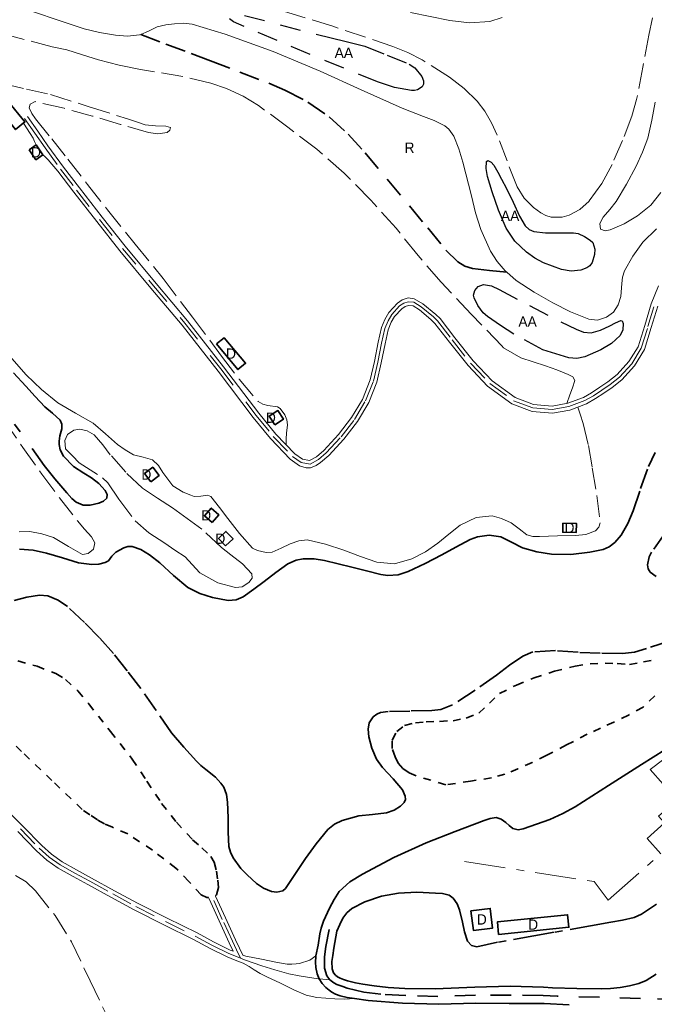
# Model space of a CAD drawing. Header units: metres. Extents: x 397317 to 400830, y 4588008 to 4590370.
# Tile 14 of 88: x 398183 to 398337, y 4588310 to 4588549. Entities that reach past the tile are written whole.
import ezdxf
from ezdxf.enums import TextEntityAlignment as Align

# ---------------------------------------------------------------- set-up
doc = ezdxf.new("R2010")
doc.units = ezdxf.units.M
doc.header["$MEASUREMENT"] = 0
for name, pattern in [('bt5mv20_mur', [17.375, 10, -2.75, 1.875, -2.75]), ('bt5mv20_nopinta', [10, 5, -5]), ('bt5mv20_tlin1', [7, 5.25, -1.75]), ('bt5mv20_tlin6', [19.375, 10, -1.875, 1.875, -1.875, 1.875, -1.875]), ('bt5mv20_tlin7', [3.75, 1.875, -1.875])]:
    doc.linetypes.add(name, pattern=pattern)
for name, color, linetype, lineweight in [('ARB01_CN', 7, 'Continuous', 15), ('ARB01_LN', 7, 'Continuous', 15), ('COB01_LN', 7, 'Continuous', 15), ('EDI01_CN', 7, 'Continuous', 15), ('EDI01_LN', 7, 'Continuous', 15), ('ESP01_LN', 7, 'Continuous', 15), ('ESP02_LN', 7, 'Continuous', 15), ('FLU01_LN', 7, 'Continuous', 15), ('MUR01_LN', 7, 'Continuous', 15), ('PAR01_LN', 7, 'Continuous', 15), ('RAM01_CN', 7, 'Continuous', 15), ('RAM01_LN', 7, 'Continuous', 15), ('VIA01_LN', 7, 'Continuous', 15), ('VIA04_LN', 7, 'Continuous', 15), ('VIA16_LN', 7, 'Continuous', 15), ('VIA19_LN', 7, 'Continuous', 15)]:
    doc.layers.add(name, color=color, linetype=linetype, lineweight=lineweight)
doc.styles.add('034', font='txt')

msp = doc.modelspace()

# ---------------------------------------------------------------- linework, layer by layer
at = {"layer": 'ARB01_LN', "color": 3, "linetype": 'bt5mv20_nopinta', "lineweight": 25}
for points in [[(398267.09, 4588542.64, 133.17), (398272.47, 4588540.47, 132.93), (398277.85, 4588538.31, 132.69), (398279.25, 4588537.4, 132.54), (398280.91, 4588535.31, 132.07), (398281.32, 4588534.26, 131.76), (398281.34, 4588533.39, 131.43), (398280.96, 4588532.76, 130.89), (398279.83, 4588532.04, 129.7), (398279.12, 4588531.85, 129.22), (398278.38, 4588531.84, 128.98), (398274.25, 4588532.62, 128.79), (398270.19, 4588533.97, 128.86), (398261.99, 4588537.29, 129.2), (398253.81, 4588540.64, 129.56), (398245.81, 4588544, 129.94), (398237.82, 4588547.41, 130.35), (398235.18, 4588548.58, 130.53), (398234.25, 4588549.24, 130.66)], [(398237.86, 4588550.11, 131.75), (398246.54, 4588547.82, 132.26), (398255.24, 4588545.55, 132.55), (398258.9, 4588544.65, 132.64), (398262.56, 4588543.76, 132.72), (398267.09, 4588542.64, 133.17)], [(398301.51, 4588508.12, 131.35), (398303.07, 4588504.74, 131.12), (398304.63, 4588501.36, 130.88), (398306.01, 4588499.03, 130.62), (398306.97, 4588498.13, 130.46), (398308.14, 4588497.63, 130.33), (398310.97, 4588497.37, 130.09), (398313.8, 4588497.34, 129.85), (398315.78, 4588497.34, 129.68), (398317.77, 4588497.32, 129.52), (398318.87, 4588497.14, 129.34), (398320.41, 4588496.48, 128.92), (398321.82, 4588495.56, 128.64), (398322.39, 4588494.95, 128.59), (398322.89, 4588493.4, 128.51), (398322.86, 4588492.05, 128.45), (398322.25, 4588490.12, 128.35), (398321.7, 4588489.35, 128.31), (398321, 4588488.81, 128.26), (398319.51, 4588488.24, 128.16), (398317.13, 4588488.01, 128.01), (398314.85, 4588488.44, 127.9), (398310.49, 4588490.09, 127.84), (398308.36, 4588491.19, 127.85), (398306.33, 4588492.62, 127.85), (398303.53, 4588495.33, 127.84), (398301.4, 4588498.49, 127.83), (398299.51, 4588502.86, 127.94), (398298, 4588507.28, 128.18), (398296.84, 4588511.04, 128.64), (398296.54, 4588512.92, 129.01), (398296.63, 4588514.67, 129.43), (398296.91, 4588514.9, 129.68), (398297.72, 4588514.5, 130.24), (398298.41, 4588513.74, 130.53), (398299.33, 4588512.03, 130.48), (398300.26, 4588510.32, 130.43), (398301.51, 4588508.12, 131.35)], [(398303.24, 4588472.73, 129.24), (398300.05, 4588474.87, 129.24), (398296.85, 4588477.02, 129.23), (398295.77, 4588477.95, 129.16), (398294.49, 4588479.72, 128.85), (398293.6, 4588481.54, 128.4), (398293.47, 4588482.23, 128.11), (398293.76, 4588483.3, 127.5), (398294.61, 4588484.28, 127.05), (398295.85, 4588484.81, 126.85), (398297.83, 4588484.48, 126.67), (398299.69, 4588483.62, 126.66), (398307.09, 4588479.66, 127.07), (398314.68, 4588475.71, 127.43), (398318.35, 4588473.92, 127.49), (398320.19, 4588473.26, 127.52), (398322.02, 4588473.06, 127.58), (398324.3, 4588473.7, 127.69), (398326.58, 4588474.74, 127.8), (398327.92, 4588475.46, 127.85), (398329.2, 4588476.02, 127.9), (398329.52, 4588475.96, 127.94), (398329.82, 4588475.32, 128.08), (398329.7, 4588473.76, 128.35), (398329.08, 4588472.45, 128.56), (398326.96, 4588470.51, 128.85), (398324.4, 4588468.91, 129.09), (398320.48, 4588467.21, 129.46), (398318.52, 4588466.8, 129.58), (398316.59, 4588467.01, 129.55), (398313.43, 4588467.99, 129.34), (398310.28, 4588468.97, 129.13), (398303.24, 4588472.73, 129.24)]]:
    msp.add_polyline3d(points, dxfattribs=at)
at = {"layer": 'COB01_LN', "color": 92, "linetype": 'bt5mv20_nopinta', "lineweight": 35}
for points in [[(398181.82, 4588463.37, 133.92), (398184.75, 4588460.14, 134.13), (398187.06, 4588457.6, 134.45), (398189.37, 4588455.08, 134.88), (398191.22, 4588453.56, 135.31), (398193.08, 4588451.87, 135.69), (398193.54, 4588450.89, 135.7), (398193.52, 4588449.73, 135.69), (398193.02, 4588448.06, 135.77), (398192.87, 4588446.81, 135.83), (398192.87, 4588445.97, 135.9), (398193.12, 4588444.67, 136.19), (398193.94, 4588443.12, 136.47), (398196.34, 4588440.62, 136.46), (398198.88, 4588438.99, 136.47), (398200.71, 4588437.9, 136.68), (398202.47, 4588436.49, 136.89), (398204.08, 4588434.77, 137.06), (398204.55, 4588433.81, 137.15), (398204.44, 4588432.93, 137.23), (398203.61, 4588432.17, 137.23), (398202.52, 4588431.69, 137.23), (398200.36, 4588431.26, 137.64), (398198.67, 4588431.25, 138.16), (398197, 4588432, 138.98), (398195.93, 4588432.88, 139.29), (398194.73, 4588434.26, 139.45), (398191.79, 4588437.64, 139.7), (398189.26, 4588440.9, 139.92), (398182.04, 4588450.93, 140.44)], [(398297.28, 4588423.93, 133.14), (398300.07, 4588423.59, 133.4), (398302.7, 4588422.29, 134.01), (398305.38, 4588420.91, 134.59), (398308.86, 4588419.94, 134.87), (398312.4, 4588419.31, 134.97), (398317.06, 4588419.24, 134.96), (398321.73, 4588419.8, 134.85), (398324.9, 4588420.49, 134.7), (398326.39, 4588421.14, 134.62), (398327.77, 4588422.15, 134.52), (398329.32, 4588423.92, 134.36), (398330.94, 4588426.81, 134.07), (398332.21, 4588429.88, 133.83), (398334.04, 4588435.27, 133.71), (398335.94, 4588440.63, 133.59), (398337.55, 4588444.03, 133.41)], [(398183.24, 4588420.58, 141.69), (398186.55, 4588420.3, 141.53), (398189.83, 4588419.61, 141.44), (398193.71, 4588418.42, 141.47), (398197.58, 4588417.22, 141.43), (398200.84, 4588416.8, 141.06), (398202.49, 4588416.92, 140.79), (398204.08, 4588417.29, 140.51), (398204.81, 4588417.76, 140.36), (398205.65, 4588418.87, 140.1), (398206.6, 4588419.85, 139.8), (398208.57, 4588420.92, 138.92), (398209.57, 4588421.23, 138.41), (398210.57, 4588421.24, 137.99), (398212.71, 4588420.48, 137.39), (398214.84, 4588419.21, 137.08), (398217.3, 4588417.28, 136.96), (398220.59, 4588414.15, 136.92), (398224.13, 4588411.28, 137.03), (398227.02, 4588409.8, 137.24), (398230.06, 4588408.8, 137.45), (398233.94, 4588408.14, 137.45), (398235.86, 4588408.28, 137.31), (398237.53, 4588408.98, 137.05), (398240.1, 4588410.83, 136.3), (398242.65, 4588412.71, 135.5), (398245.51, 4588414.86, 134.77), (398248.41, 4588416.98, 134.16), (398250.41, 4588417.92, 133.91), (398252.1, 4588418.25, 133.83), (398254.75, 4588418.25, 133.83), (398257.29, 4588417.82, 133.98), (398260.62, 4588417, 134.56), (398263.95, 4588416.17, 135.11), (398267.46, 4588415.3, 135.3), (398270.99, 4588414.44, 135.38), (398272.65, 4588414.2, 135.39), (398275.2, 4588414.37, 135.35), (398277.61, 4588415.12, 135.21), (398281.71, 4588417.09, 134.51), (398285.74, 4588419.17, 133.72), (398289.19, 4588421.03, 133.31), (398292.64, 4588422.89, 133.06), (398294.4, 4588423.56, 133.03), (398297.28, 4588423.93, 133.14)], [(398340.09, 4588424.63, 138), (398336.71, 4588419.83, 137.97), (398336.08, 4588418.69, 138.06), (398335.67, 4588416.76, 138.43), (398335.84, 4588415.82, 138.64), (398336.34, 4588415, 138.85), (398337.83, 4588413.89, 139.21)], [(398250.28, 4588341.82, 154.01), (398247.81, 4588338.2, 154.21), (398247.17, 4588337.65, 154.28), (398245.71, 4588337.31, 154.43), (398244.43, 4588337.48, 154.57), (398242.48, 4588338.25, 154.77), (398240.8, 4588339.41, 154.94), (398238.53, 4588341.48, 155.15), (398236.97, 4588343.08, 155.22), (398235.09, 4588345.63, 155.02), (398234.45, 4588346.98, 154.73), (398234.07, 4588348.41, 154.26), (398233.9, 4588351.9, 152.87), (398233.86, 4588355.39, 151.45), (398233.77, 4588359.15, 149.87), (398233.52, 4588361, 149.09), (398232.81, 4588362.82, 148.34), (398232.16, 4588363.78, 148.09), (398230.79, 4588365.21, 148.27), (398228.45, 4588367.09, 149.28), (398227.28, 4588368.05, 149.75), (398226.21, 4588369.1, 149.98), (398223.13, 4588372.5, 150.18), (398220.18, 4588376.02, 149.94), (398216.41, 4588381.38, 148.77), (398212.7, 4588386.73, 147.59), (398209.42, 4588391, 146.71), (398206.04, 4588395.21, 146), (398202.66, 4588399.03, 145.68), (398199.06, 4588402.74, 145.52), (398194.91, 4588406.64, 145.35), (398192.61, 4588408.2, 145.32), (398190.11, 4588409.23, 145.35), (398188.11, 4588409.42, 145.51), (398185.03, 4588408.87, 145.99), (398181.96, 4588408.08, 146.44)], [(398341.22, 4588398.34, 144.81), (398335.46, 4588396.48, 144.82), (398332.57, 4588395.59, 144.81), (398329.61, 4588395.2, 144.81), (398324.23, 4588395.33, 144.77), (398318.84, 4588395.53, 144.68), (398313.35, 4588395.96, 144.42), (398307.88, 4588395.61, 144.15), (398305.45, 4588394.62, 144.11), (398302.22, 4588392.38, 144.11), (398299.07, 4588390.01, 144.17), (398293.88, 4588386.31, 144.45), (398288.38, 4588382.77, 144.66), (398285.55, 4588381.68, 144.67), (398283.32, 4588381.4, 145.46), (398278.04, 4588381.28, 145.32), (398272.76, 4588381.16, 145.17), (398270.86, 4588380.91, 145.27), (398269.96, 4588380.52, 145.39), (398269.08, 4588379.85, 145.52), (398268.12, 4588378.39, 145.79), (398267.91, 4588376.85, 146.05), (398268.08, 4588375.03, 146.21), (398268.78, 4588372.25, 146.32), (398269.92, 4588369.59, 146.47), (398271.33, 4588367.53, 146.73), (398273.93, 4588364.85, 147.32), (398276.23, 4588362.13, 148.22), (398276.91, 4588360.6, 149.07), (398276.95, 4588359.81, 149.58), (398276.63, 4588359.08, 149.98), (398275.76, 4588358.19, 150.44), (398274.18, 4588357.22, 151.04), (398272.37, 4588356.57, 151.42), (398268.98, 4588356.18, 151.78), (398265.62, 4588355.82, 152.13), (398261.61, 4588354.67, 152.54), (398259.73, 4588353.79, 152.75), (398258.08, 4588352.51, 152.95), (398255.24, 4588349.07, 153.37), (398252.71, 4588345.51, 153.76), (398250.28, 4588341.82, 154.01)]]:
    msp.add_polyline3d(points, dxfattribs=at)
at = {"layer": 'EDI01_LN', "color": 1, "linetype": 'Continuous', "lineweight": 35}
for points in [[(398178.3, 4588527.31, 135.92), (398182.28, 4588522.41, 135.92), (398184.54, 4588524.25, 135.92), (398180.56, 4588529.15, 135.92), (398178.3, 4588527.31, 135.92)], [(398185.55, 4588517.5, 135.34), (398187.22, 4588515.08, 135.28), (398188.93, 4588516.26, 135.3), (398187.26, 4588518.68, 135.36), (398185.55, 4588517.5, 135.34)], [(398231.06, 4588470.36, 133.92), (398236.28, 4588464.15, 133.92), (398238.11, 4588465.68, 133.92), (398232.89, 4588471.89, 133.92), (398231.06, 4588470.36, 133.92)], [(398245.21, 4588450.75, 134.82), (398247.32, 4588452.08, 134.82), (398245.99, 4588454.19, 134.82), (398243.88, 4588452.86, 134.82), (398245.21, 4588450.75, 134.82)], [(398215.14, 4588436.93, 136.36), (398217.12, 4588438.45, 136.36), (398215.6, 4588440.43, 136.36), (398213.62, 4588438.91, 136.36), (398215.14, 4588436.93, 136.36)], [(398229.98, 4588427, 136.78), (398231.66, 4588428.86, 136.78), (398229.8, 4588430.54, 136.78), (398228.12, 4588428.68, 136.78), (398229.98, 4588427, 136.78)], [(398233.29, 4588421.33, 137.18), (398235.1, 4588423.06, 137.18), (398233.37, 4588424.87, 137.18), (398231.56, 4588423.14, 137.18), (398233.29, 4588421.33, 137.18)], [(398315.16, 4588426.9, 134.02), (398318.43, 4588426.82, 134.02), (398318.38, 4588424.6, 134.02), (398315.11, 4588424.68, 134.02), (398315.16, 4588426.9, 134.02)], [(398292.85, 4588332.78, 155.05), (398293.43, 4588328.03, 155.05), (398298.09, 4588328.6, 155.05), (398297.51, 4588333.35, 155.05), (398292.85, 4588332.78, 155.05)], [(398299.56, 4588327.05, 155.05), (398316.63, 4588328.8, 155.05), (398316.32, 4588331.83, 155.05), (398299.25, 4588330.08, 155.05), (398299.56, 4588327.05, 155.05)]]:
    msp.add_polyline3d(points, dxfattribs=at)
at = {"layer": 'ESP01_LN', "color": 132, "linetype": 'bt5mv20_tlin6', "lineweight": 35}
for points in [[(398256.5, 4588328.61, 153.63), (398257.07, 4588330.28, 153.56), (398258.47, 4588333.39, 153.39), (398259.61, 4588335.57, 153.15), (398260.84, 4588337.5, 153.01), (398263.47, 4588339.84, 152.83), (398266.52, 4588341.71, 152.65), (398274.14, 4588345.74, 152.13), (398281.96, 4588349.29, 151.6), (398288.97, 4588352.06, 151.32), (398296.03, 4588354.69, 151.3), (398297.48, 4588355.23, 151.41), (398298.93, 4588355.47, 151.51), (398300.14, 4588355, 151.51), (398301.28, 4588354.18, 151.51), (398302.14, 4588353.46, 151.51), (398303.02, 4588352.78, 151.51), (398304.27, 4588352.48, 151.5), (398305.55, 4588352.68, 151.49), (398312, 4588354.97, 151.27), (398315.14, 4588356.37, 151.14), (398318.15, 4588358.04, 151.05), (398326.21, 4588363.18, 150.95), (398334.25, 4588368.32, 150.85), (398344.97, 4588375.07, 150.58)], [(398337.85, 4588334.43, 152.46), (398334.25, 4588331.95, 152.52), (398332.46, 4588331.15, 152.52), (398329.65, 4588330.48, 152.52), (398326.79, 4588330.01, 152.52), (398313.05, 4588327.59, 152.58), (398299.32, 4588325.18, 152.61), (398296.8, 4588324.62, 152.61), (398294.29, 4588324.08, 152.61), (398293, 4588324.38, 152.61), (398291.98, 4588325.41, 152.61), (398291.24, 4588327.71, 152.61), (398290.81, 4588330.01, 152.6), (398290.07, 4588333.02, 152.52), (398289.52, 4588334.48, 152.47), (398288.53, 4588335.87, 152.43), (398287.55, 4588336.58, 152.41), (398285.9, 4588336.99, 152.41), (398284.2, 4588337.08, 152.42), (398279.71, 4588337.28, 152.52), (398275.23, 4588337.07, 152.68), (398271.1, 4588336.32, 152.86), (398267.05, 4588334.94, 153.05), (398263.95, 4588333.38, 153.12), (398262.67, 4588332.33, 153.17), (398261.75, 4588331, 153.3), (398261.04, 4588329.43, 153.48), (398260.32, 4588327.87, 153.67)]]:
    msp.add_polyline3d(points, dxfattribs=at)
at = {"layer": 'ESP02_LN', "color": 254, "linetype": 'bt5mv20_tlin7', "lineweight": 35}
for points in [[(398337.5, 4588384.94, 146.34), (398334.61, 4588382.19, 146.34), (398331.1, 4588380.28, 146.34), (398327.51, 4588378.58, 146.34), (398324.26, 4588377.12, 146.28), (398321.03, 4588375.62, 146.19), (398316.07, 4588373.06, 146.16), (398311.13, 4588370.47, 146.23), (398307.71, 4588368.8, 146.38), (398304.25, 4588367.22, 146.53), (398301.08, 4588365.94, 146.64), (398297.79, 4588365.07, 146.7), (398292.77, 4588364.25, 146.7), (398286.71, 4588363.38, 146.45), (398283.13, 4588364.46, 146.42), (398279.54, 4588365.54, 146.39), (398277.86, 4588366.26, 146.39), (398276.3, 4588367.34, 146.39), (398275.2, 4588368.64, 146.39), (398274.41, 4588370.14, 146.39), (398273.68, 4588372.18, 146.39), (398273.71, 4588374.24, 146.39), (398274.81, 4588376.34, 146.39), (398276.74, 4588377.77, 146.39), (398279.35, 4588378.4, 146.39), (398281.99, 4588378.64, 146.38), (398285.24, 4588378.77, 146.37), (398288.49, 4588378.93, 146.36), (398291.7, 4588379.55, 146.29), (398294.79, 4588380.78, 146.23), (398297.31, 4588383.15, 146.24), (398299.77, 4588385.54, 146.26), (398303.89, 4588387.59, 146.31), (398308.18, 4588389.3, 146.34), (398313.11, 4588390.92, 146.34), (398318.14, 4588392.2, 146.34), (398321.76, 4588392.71, 146.34), (398325.39, 4588392.91, 146.34), (398328.37, 4588392.77, 146.34), (398331.36, 4588392.56, 146.34), (398334.72, 4588393.23, 146.34), (398338.06, 4588393.78, 146.34)], [(398182.87, 4588393.42, 151.61), (398187.52, 4588392.15, 151.68), (398192.06, 4588390.39, 151.76), (398194.4, 4588388.92, 151.84), (398197.42, 4588386.14, 151.98), (398200.06, 4588382.99, 152.16), (398205.34, 4588376.31, 152.57), (398210.62, 4588369.63, 152.98), (398214.18, 4588364.23, 153.25), (398217.73, 4588358.84, 153.52), (398221.34, 4588354.28, 153.87), (398225.28, 4588350, 154.34), (398227.52, 4588348.07, 154.68), (398229.73, 4588345.93, 155), (398230.49, 4588344.57, 155.08), (398231.06, 4588342.4, 155.16), (398231.37, 4588340.21, 155.18), (398231.53, 4588338.42, 155.18), (398231.03, 4588336.65, 155.18), (398230.79, 4588336.45, 155.18)], [(398229.11, 4588336, 155.18), (398228.7, 4588335.99, 155.18), (398227.32, 4588336.64, 155.18), (398224.34, 4588339.92, 155.12), (398221.23, 4588343.13, 155), (398215.52, 4588347.49, 154.55), (398209.51, 4588351.45, 154.03), (398205.78, 4588353.08, 154.11), (398203.9, 4588353.86, 154.16), (398202.15, 4588354.84, 154.02), (398200.32, 4588356.1, 153.71), (398198.49, 4588357.36, 153.4), (398191.12, 4588364.42, 152.9), (398183.76, 4588371.48, 152.4), (398176.31, 4588378.48, 151.98)]]:
    msp.add_polyline3d(points, dxfattribs=at)
at = {"layer": 'FLU01_LN', "color": 150, "linetype": 'Continuous', "lineweight": 15}
msp.add_polyline3d([(398180.55, 4588552.97, 127.25), (398198.92, 4588546.85, 127.06), (398202.69, 4588545.94, 127.06), (398206.51, 4588545.29, 127.06), (398209.45, 4588545.06, 127.06), (398212.39, 4588545.35, 127.06), (398212.67, 4588545.48, 127.06), (398214.52, 4588546.31, 127.06), (398216.65, 4588547.33, 127.06), (398218.76, 4588547.78, 127.06), (398220.89, 4588548.05, 127.06), (398223.05, 4588548.19, 127.06), (398225.2, 4588547.95, 127.06), (398233.18, 4588545.58, 127.06), (398244.82, 4588541.36, 127.06), (398256.23, 4588536.55, 127.05), (398266.2, 4588532.06, 127.03), (398276.14, 4588527.56, 126.98), (398281.34, 4588525.59, 126.94), (398283.94, 4588524.56, 126.91), (398286.48, 4588523.27, 126.88), (398287.46, 4588522.52, 126.87), (398288.72, 4588520.83, 126.84), (398289.9, 4588517.73, 126.79), (398290.83, 4588514.51, 126.74), (398292.97, 4588506.32, 126.52), (398293.96, 4588502.22, 126.41), (398295.22, 4588498.17, 126.36), (398297.59, 4588492.85, 126.35), (398299.17, 4588490.4, 126.35), (398301.13, 4588488.14, 126.35), (398301.53, 4588487.79, 126.35), (398303.83, 4588485.8, 126.35), (398308.15, 4588482.92, 126.35), (398312.73, 4588480.32, 126.35), (398317.04, 4588478.13, 126.35), (398321.44, 4588476.4, 126.35), (398323.59, 4588476.17, 126.35), (398325.76, 4588476.83, 126.35), (398327.43, 4588478.11, 126.34), (398328.59, 4588479.82, 126.31), (398329.19, 4588481.87, 126.28), (398329.44, 4588485.06, 126.22), (398329.65, 4588486.61, 126.19), (398330.14, 4588488.08, 126.17), (398332.13, 4588491.7, 126.14), (398334.53, 4588495.1, 126.12), (398337.87, 4588498.34, 126)], dxfattribs=at)
at = {"layer": 'MUR01_LN', "color": 1, "linetype": 'bt5mv20_mur', "lineweight": 15}
msp.add_polyline3d([(398291.28, 4588344.75, 152.42), (398322.77, 4588339.88, 153.37), (398326.13, 4588335.33, 153.37), (398338.9, 4588346.62, 152.87), (398335.59, 4588350.36, 152.87), (398339.84, 4588354.12, 152.84), (398338.4, 4588355.75, 152.84), (398342.88, 4588359.71, 152.84), (398336.37, 4588367.07, 152.84), (398342.85, 4588372.05, 152.81), (398355.61, 4588357.68, 152.62), (398363.53, 4588364.72, 151.3)], dxfattribs=at)
at = {"layer": 'PAR01_LN', "color": 3, "linetype": 'bt5mv20_tlin1', "lineweight": 15}
for points in [[(398336.93, 4588549.53, 134.16), (398336.02, 4588545.32, 133.53), (398334.57, 4588537.51, 132.61), (398333.07, 4588529.7, 132.25), (398331.91, 4588525.66, 132.24), (398329.67, 4588519.75, 132.22), (398327.1, 4588513.91, 132.22), (398324.65, 4588509.31, 132.22), (398321.52, 4588505, 132.22), (398319.27, 4588502.98, 132.22), (398316.69, 4588501.61, 132.22), (398315.02, 4588501.14, 132.16), (398312.32, 4588501.17, 131.98), (398311.01, 4588501.55, 131.91), (398309.8, 4588502.18, 131.91), (398308.02, 4588503.5, 131.98), (398305.75, 4588505.77, 132.08), (398304.04, 4588508.47, 132.19), (398301.61, 4588514.78, 132.41), (398299.24, 4588521.06, 132.63), (398297.84, 4588524.03, 132.89), (398296.19, 4588526.89, 133.15), (398294.38, 4588529.27, 133.23), (398291.22, 4588532.39, 133.33), (398287.63, 4588535.11, 133.44), (398280.97, 4588539.33, 133.69), (398277.51, 4588541.1, 133.81), (398273.9, 4588542.56, 133.89), (398259.31, 4588547.46, 133.71), (398244.62, 4588552, 133.22)], [(398316.08, 4588455.92, 130.53), (398316.82, 4588457.99, 130.19), (398317.46, 4588459.72, 130.16), (398318.07, 4588461.46, 130.22), (398317.59, 4588462.37, 130.08), (398316.41, 4588462.97, 129.97), (398313.67, 4588464.06, 129.95), (398310.91, 4588465.06, 129.95), (398307.92, 4588466.02, 129.98), (398304.94, 4588467.02, 130.01), (398300.78, 4588469.4, 129.86), (398300.3, 4588469.87, 129.84), (398292.93, 4588477.61, 129.82), (398285.57, 4588485.35, 129.8), (398280.04, 4588491.83, 129.82), (398274.66, 4588498.45, 129.91), (398268.51, 4588505.28, 130.23), (398262.06, 4588511.85, 130.56), (398255.42, 4588517.62, 130.67), (398248.4, 4588522.99, 130.73), (398241.27, 4588528.23, 130.73), (398237.52, 4588530.52, 130.73), (398233.52, 4588532.38, 130.73), (398229.72, 4588533.65, 130.79), (398222.92, 4588535.25, 131.02), (398212.59, 4588537.01, 131.43), (398207.46, 4588538.02, 131.51), (398202.42, 4588539.36, 131.44), (398198.57, 4588540.57, 131.3), (398194.71, 4588541.79, 131.17), (398191.15, 4588542.48, 131.2), (398174.2, 4588546.98, 131.28)], [(398179.12, 4588533.61, 131.92), (398184.94, 4588532.18, 131.96), (398190.8, 4588530.89, 131.99), (398200.14, 4588527.95, 131.84), (398209.46, 4588524.98, 131.69), (398211.62, 4588524.27, 131.69), (398213.78, 4588523.57, 131.69), (398216.25, 4588523.31, 131.69), (398218.77, 4588523.25, 131.69), (398219.88, 4588522.88, 132.05), (398219.77, 4588522.27, 132.18), (398219.07, 4588521.71, 132.3), (398216.82, 4588521.35, 132.65), (398214.6, 4588521.65, 132.93), (398207.8, 4588523.65, 133.39), (398201, 4588525.66, 133.53), (398194.05, 4588527.57, 133.57), (398187.07, 4588529.2, 133.59), (398185.83, 4588528.53, 133.59), (398185.62, 4588527.66, 133.59), (398186.2, 4588526.27, 133.59), (398187.15, 4588525, 133.59), (398191.06, 4588520.11, 133.56), (398194.95, 4588515.21, 133.5), (398199.76, 4588509.08, 133.2), (398204.57, 4588502.95, 132.94), (398211.34, 4588494.6, 132.94), (398218.11, 4588486.25, 132.94), (398225.25, 4588476.88, 132.93), (398232.29, 4588467.42, 132.9), (398236.55, 4588461.81, 132.83), (398241.18, 4588456.37, 132.71), (398242.3, 4588455.73, 132.68), (398243.57, 4588455.4, 132.66), (398245.85, 4588455.14, 132.65), (398246.56, 4588454.74, 132.65), (398247.69, 4588453.17, 132.63), (398248.17, 4588451.92, 132.62), (398248.3, 4588450.75, 132.61), (398248.05, 4588448.7, 132.61), (398248, 4588447.31, 132.96), (398247.95, 4588445.92, 133.31)], [(398337.55, 4588529.07, 128.84), (398336.76, 4588524.68, 128.92), (398335.81, 4588520.34, 129), (398334.5, 4588516.9, 129), (398332.95, 4588513.55, 129), (398330.6, 4588509.18, 129), (398328.06, 4588504.93, 129), (398326.52, 4588502.98, 129.01), (398324.9, 4588501.1, 129.04), (398324.1, 4588499.62, 129.07), (398324.29, 4588498.19, 129.1), (398325.44, 4588497.81, 129.1), (398326.67, 4588498.07, 129.1), (398330.02, 4588499.52, 129.1), (398333.25, 4588501.48, 129.1), (398336.51, 4588504.01, 129.09), (398338.91, 4588507.1, 129.08)], [(398318.75, 4588455.05, 130.56), (398319.35, 4588453.29, 131.11), (398320.1, 4588451.08, 131.45), (398321.35, 4588445.7, 131.99), (398322.28, 4588440.27, 132.4), (398323.43, 4588433.61, 132.73), (398324.19, 4588426.93, 132.88), (398323.92, 4588425.88, 132.88), (398323.09, 4588425.04, 132.88), (398320.69, 4588424.12, 132.9), (398318.23, 4588423.91, 132.88), (398313.85, 4588423.76, 132.67), (398309.46, 4588423.6, 132.4), (398307.85, 4588423.63, 132.41), (398306.42, 4588424.03, 132.41), (398304.55, 4588425.48, 132.41), (398302.59, 4588426.93, 132.41), (398300.29, 4588428, 132.41), (398297.97, 4588428.69, 132.41), (398294.08, 4588428.27, 132.41), (398290.24, 4588426.4, 132.41), (398287.46, 4588424.2, 132.41), (398284.84, 4588421.99, 132.5), (398281.77, 4588419.94, 132.72), (398278.5, 4588418.18, 132.96), (398274.25, 4588417.02, 133.27), (398269.98, 4588417.37, 133.46), (398266.01, 4588418.81, 133.46), (398262.02, 4588420.31, 133.46), (398257.57, 4588421.8, 133.46), (398253.11, 4588422.85, 133.46), (398251.03, 4588422.57, 133.46), (398248.95, 4588421.83, 133.46), (398246.73, 4588420.82, 133.47), (398244.55, 4588419.86, 133.49), (398243.12, 4588419.79, 133.51), (398241.05, 4588420.27, 133.59), (398239.82, 4588420.81, 133.68), (398236.67, 4588424.39, 133.49), (398233.79, 4588428.04, 133.29), (398231.81, 4588430.7, 133.29), (398229.72, 4588433.31, 133.29), (398228.87, 4588433.68, 133.29), (398227.26, 4588433.39, 133.29), (398225.67, 4588433.31, 133.29), (398224.81, 4588433.65, 133.29), (398222.98, 4588434.42, 133.29), (398220.46, 4588435.95, 133.29), (398218.03, 4588439.19, 133.29), (398216.95, 4588440.9, 133.29), (398215.53, 4588442.21, 133.29), (398213.23, 4588442.86, 133.29), (398210.91, 4588443.49, 133.29), (398208.93, 4588444.64, 133.29), (398207.03, 4588445.94, 133.29), (398204.09, 4588448.57, 133.29), (398201.14, 4588451.15, 133.29), (398196.86, 4588453.59, 133.29), (398192.55, 4588456.04, 133.3), (398188.57, 4588459.28, 133.34), (398184.86, 4588462.88, 133.38), (398181.42, 4588466.8, 133.42)], [(398179.5, 4588451.78, 140.73), (398184.09, 4588445.25, 140.67), (398188.7, 4588438.74, 140.56), (398192.95, 4588433.03, 140.33), (398197.29, 4588427.4, 140.16), (398198.99, 4588425.44, 140.16), (398200.72, 4588423.52, 140.16), (398201.51, 4588422.09, 140.16), (398201.21, 4588420.58, 140.16), (398199.9, 4588419.54, 140.16), (398198.57, 4588419.29, 140.16), (398195.1, 4588421.24, 140.17), (398191.49, 4588423.43, 140.2), (398188.66, 4588424.32, 140.28), (398185.78, 4588424.84, 140.4), (398183.13, 4588424.75, 140.5)], [(398203.43, 4588437.91, 136.6), (398204.66, 4588436.64, 136.6), (398207.38, 4588432.68, 136.6), (398211.33, 4588427.45, 136.6), (398214.67, 4588424.49, 136.62), (398218.49, 4588422.01, 136.64), (398220.96, 4588420.34, 136.64), (398223.43, 4588418.68, 136.64), (398225.17, 4588416.8, 136.64), (398227.05, 4588414.81, 136.64), (398231.37, 4588412.38, 136.63), (398235.7, 4588411.24, 136.56), (398237.29, 4588411.45, 136.38), (398238.88, 4588412.44, 136.14), (398239.7, 4588413.54, 136.02), (398239.64, 4588414.59, 135.96), (398237.4, 4588416.96, 135.95), (398234.56, 4588419.22, 135.95), (398232.32, 4588421, 135.95), (398227.5, 4588425.42, 135.95), (398223.96, 4588428.03, 135.95), (398220.37, 4588430.58, 135.95), (398216.72, 4588432.92, 135.95), (398213.13, 4588435.34, 135.95), (398209.03, 4588439.25, 135.94), (398205.27, 4588443.49, 135.91), (398203.49, 4588445.87, 135.87), (398201.37, 4588448.27, 135.84), (398199.66, 4588449.3, 135.84), (398197.92, 4588449.69, 135.84), (398196.41, 4588449.41, 135.84), (398194.91, 4588448.39, 135.84), (398194.21, 4588446.9, 135.88), (398194.44, 4588444.92, 135.93), (398196.08, 4588443.22, 135.98), (398197.72, 4588441.52, 136.02), (398203.43, 4588437.91, 136.6)], [(398182.31, 4588341.34, 164.03), (398184.86, 4588339.84, 164.02), (398187.1, 4588337.61, 164.03), (398191.92, 4588331.64, 164.02), (398195.83, 4588325.28, 164.02), (398200.37, 4588315.83, 164.03), (398204.89, 4588306.37, 164.08), (398207.57, 4588300.75, 164.13), (398210.24, 4588295.12, 164.18), (398210.95, 4588293.09, 164.2), (398210.91, 4588292.05, 164.2), (398210.34, 4588291.09, 164.21), (398208.2, 4588289.97, 164.21), (398205.99, 4588290.18, 164.21), (398202.46, 4588291.41, 164.21), (398198.95, 4588292.82, 164.22), (398193.31, 4588295.35, 164.67), (398187.74, 4588297.97, 165.43), (398183.42, 4588299.81, 166.09), (398181.5, 4588301, 166.38)]]:
    msp.add_polyline3d(points, dxfattribs=at)
at = {"layer": 'RAM01_LN', "color": 150, "linetype": 'bt5mv20_nopinta', "lineweight": 35}
msp.add_polyline3d([(398212.67, 4588545.48, 127.06), (398218.79, 4588543.16, 127.62), (398224.91, 4588540.84, 128.17), (398229.62, 4588539.05, 128.38), (398236.7, 4588536.34, 128.19), (398243.77, 4588533.62, 127.96), (398247.64, 4588532, 127.94), (398253.22, 4588529.08, 127.91), (398258.43, 4588525.47, 127.88), (398263.01, 4588521.32, 127.84), (398267.12, 4588516.78, 127.77), (398272.52, 4588510.34, 127.57), (398277.91, 4588503.89, 127.34), (398282.34, 4588498.51, 127.21), (398286.78, 4588493.13, 127.06), (398289.64, 4588490.26, 126.85), (398291.33, 4588489.21, 126.71), (398293.19, 4588488.68, 126.62), (398297.36, 4588488.23, 126.48), (398301.53, 4588487.79, 126.35)], dxfattribs=at)
at = {"layer": 'VIA01_LN', "color": 6, "linetype": 'bt5mv20_nopinta', "lineweight": 35}
msp.add_polyline3d([(398360.29, 4588311.11, 159.67), (398353.12, 4588311.16, 159.33), (398334.01, 4588311.54, 158.96), (398313.79, 4588312.06, 158.56), (398310.36, 4588312.27, 158.21), (398302.59, 4588312.33, 157.5), (398293.92, 4588312.29, 156.78), (398284.83, 4588312.01, 156.27), (398277.01, 4588312.23, 155.89), (398270.96, 4588312.55, 155.51), (398266.87, 4588313.08, 155.33), (398262.77, 4588314.04, 155.25), (398261.72, 4588314.4, 155.21), (398260.3, 4588314.87, 155.13), (398259.53, 4588315.29, 155.09), (398258.62, 4588316.01, 155.06), (398257.85, 4588316.97, 155.03), (398257.29, 4588318.86, 154.85), (398257.25, 4588321.63, 154.44), (398257.63, 4588324.12, 154.06), (398258.41, 4588328.22, 153.68)], dxfattribs=at)
at = {"layer": 'VIA04_LN', "color": 1, "linetype": 'Continuous', "lineweight": 35}
for points in [[(398255.21, 4588321.87, 154.28), (398255.71, 4588324.48, 154.06), (398256.19, 4588327.22, 153.76), (398256.5, 4588328.59, 153.68), (398256.5, 4588328.61, 153.63)], [(398260.32, 4588327.87, 153.67), (398260.32, 4588327.85, 153.68), (398259.54, 4588323.75, 154.06), (398259.27, 4588321.98, 154.26), (398259.08, 4588320.47, 154.44), (398259.12, 4588318.72, 154.71), (398259.49, 4588317.71, 154.94), (398259.98, 4588317.18, 155.04), (398260.46, 4588316.76, 155.13), (398261.1, 4588316.41, 155.15), (398261.92, 4588316.14, 155.18), (398262.85, 4588315.83, 155.24), (398264.83, 4588315.32, 155.28), (398266.62, 4588314.97, 155.33), (398269.38, 4588314.59, 155.51), (398272.78, 4588314.2, 155.69), (398276.82, 4588313.92, 155.89), (398284.17, 4588313.82, 156.27), (398293.81, 4588314.24, 156.78), (398302.36, 4588314.47, 157.5), (398310.48, 4588314.22, 158.21), (398312.62, 4588314.09, 158.43), (398318.53, 4588313.97, 158.86), (398324.44, 4588313.84, 159.28), (398326.74, 4588313.95, 159.35), (398329.03, 4588314.21, 159.34), (398331.34, 4588314.58, 159.33), (398333.62, 4588315.14, 159.31), (398335.37, 4588315.88, 159.3), (398337.84, 4588317.38, 159.28)], [(398264.58, 4588311.47, 155.37), (398262.78, 4588311.75, 155.45), (398261.06, 4588312.13, 155.53), (398259.98, 4588312.55, 155.54), (398259.08, 4588313.04, 155.55), (398258.41, 4588313.54, 155.48), (398257.62, 4588314.17, 155.42), (398256.73, 4588315.15, 155.27), (398255.98, 4588316.27, 155.16), (398255.98, 4588316.28, 155.16), (398255.49, 4588317.46, 154.96), (398255.16, 4588319.04, 154.78), (398255.12, 4588320.3, 154.56), (398255.21, 4588321.72, 154.31), (398255.21, 4588321.87, 154.28)], [(398264.58, 4588311.47, 155.37), (398267.85, 4588311.05, 155.51), (398276.21, 4588310.39, 155.89), (398285.06, 4588310.09, 156.27), (398294.03, 4588310.35, 156.78), (398302.13, 4588310.31, 157.5), (398310.24, 4588310.33, 158.21), (398310.64, 4588310.31, 158.25), (398316.68, 4588309.93, 158.67)]]:
    msp.add_polyline3d(points, dxfattribs=at)
at = {"layer": 'VIA16_LN', "color": 42, "linetype": 'bt5mv20_nopinta', "lineweight": 15}
for points in [[(398184.48, 4588525.06, 133.98), (398186.96, 4588521.5, 134.06), (398189.45, 4588517.94, 134.14), (398193.23, 4588512.78, 134.02), (398197.1, 4588507.7, 133.85), (398202.65, 4588500.6, 133.85), (398208.26, 4588493.54, 133.85), (398215.81, 4588484.47, 133.85), (398223.4, 4588475.44, 133.85), (398232.12, 4588464.32, 133.6), (398240.67, 4588453.04, 133.32), (398244.84, 4588447.94, 133.29), (398249.52, 4588443.05, 133.32), (398251.6, 4588441.57, 133.34), (398253.77, 4588441.16, 133.35), (398255.83, 4588442.3, 133.36), (398257.71, 4588443.93, 133.37), (398261.32, 4588447.81, 133.44), (398264.58, 4588452, 133.32), (398267.25, 4588456.53, 132.8), (398269.21, 4588461.37, 132.23), (398270.24, 4588465.96, 131.72), (398271.15, 4588470.58, 131.2), (398271.96, 4588474.09, 130.84), (398272.71, 4588475.97, 130.69), (398273.6, 4588477.51, 130.57), (398275.53, 4588479.6, 130.54), (398276.54, 4588480.3, 130.53), (398277.62, 4588480.6, 130.52), (398278.99, 4588480.5, 130.46), (398280.75, 4588479.35, 130.38), (398283.72, 4588476.91, 130.2), (398284.76, 4588475.97, 130.15), (398288.27, 4588471.33, 129.91), (398292.77, 4588465.7, 129.77), (398297.41, 4588460.78, 130.05), (398303.19, 4588456.58, 130.35), (398307.87, 4588454.83, 130.42), (398312.57, 4588454.42, 130.48), (398316.58, 4588455.15, 130.53), (398320.5, 4588456.61, 130.59), (398322.58, 4588457.79, 130.6), (398324.59, 4588459.14, 130.6), (398326.6, 4588460.5, 130.59), (398328.9, 4588462.31, 130.55), (398331.87, 4588465.56, 130.4), (398334.17, 4588469.35, 130.16), (398335.82, 4588474.58, 129.53), (398337.4, 4588479.81, 128.93)], [(398176.41, 4588359.67, 158.27), (398183.45, 4588352.66, 158.6), (398188.01, 4588347.97, 158.96), (398190.42, 4588345.79, 159.17), (398193.09, 4588343.92, 159.37), (398196.69, 4588341.93, 159.63), (398200.28, 4588339.95, 159.79), (398205.88, 4588336.87, 159.39), (398211.5, 4588333.82, 158.56), (398218.71, 4588330.18, 157.37), (398225.92, 4588326.61, 156.21), (398229.93, 4588324.43, 155.69), (398234.04, 4588322.42, 155.39), (398235.95, 4588321.67, 155.31), (398236.87, 4588321.31, 155.27)], [(398236.87, 4588321.31, 155.27), (398235.89, 4588323.34, 155.27), (398234.92, 4588325.38, 155.27), (398232.47, 4588330.7, 155.23), (398230.04, 4588336.03, 155.18)], [(398236.87, 4588321.31, 155.27), (398237.86, 4588320.92, 155.23), (398242.08, 4588319.45, 155.22), (398245.2, 4588318.44, 155.21), (398248.64, 4588317.48, 155.19), (398251.16, 4588316.98, 155.18), (398255.77, 4588316.3, 155.16), (398255.98, 4588316.28, 155.15), (398258.62, 4588316.01, 155.06)]]:
    msp.add_polyline3d(points, dxfattribs=at)
at = {"layer": 'VIA19_LN', "color": 7, "linetype": 'Continuous', "lineweight": 15}
for points in [[(398278.19, 4588550.78, 134.4), (398287.68, 4588548.85, 134.46), (398292.49, 4588548.34, 134.47), (398297.39, 4588548.63, 134.49), (398300.44, 4588549.59, 134.55)], [(398185.18, 4588525.55, 133.98), (398187.66, 4588521.99, 134.06), (398190.14, 4588518.43, 134.14), (398193.91, 4588513.29, 134.02), (398197.77, 4588508.22, 133.85), (398203.32, 4588501.12, 133.85), (398208.92, 4588494.08, 133.85), (398216.46, 4588485.02, 133.85), (398224.06, 4588475.98, 133.85), (398232.8, 4588464.84, 133.6), (398241.34, 4588453.57, 133.32), (398245.48, 4588448.5, 133.29), (398250.08, 4588443.7, 133.32), (398251.94, 4588442.37, 133.34), (398253.63, 4588442.05, 133.35), (398255.35, 4588443, 133.36), (398257.12, 4588444.54, 133.37), (398260.67, 4588448.36, 133.44), (398263.88, 4588452.48, 133.32), (398266.48, 4588456.9, 132.8), (398268.4, 4588461.62, 132.23), (398269.41, 4588466.13, 131.72), (398270.32, 4588470.76, 131.2), (398271.15, 4588474.37, 130.84), (398271.92, 4588476.3, 130.7), (398272.89, 4588477.99, 130.57), (398275.02, 4588480.3, 130.54), (398276.18, 4588481.11, 130.53), (398277.59, 4588481.53, 130.52), (398279.06, 4588481.31, 130.45), (398281.18, 4588480.09, 130.38), (398284.33, 4588477.51, 130.2), (398285.34, 4588476.57, 130.16), (398288.93, 4588471.87, 129.91), (398293.41, 4588466.26, 129.77), (398297.97, 4588461.42, 130.05), (398303.6, 4588457.34, 130.35), (398308.06, 4588455.67, 130.42), (398312.53, 4588455.28, 130.48), (398316.35, 4588455.97, 130.53), (398320.14, 4588457.38, 130.59), (398322.11, 4588458.48, 130.6), (398324.12, 4588459.84, 130.6), (398326.11, 4588461.18, 130.59), (398328.32, 4588462.92, 130.55), (398331.19, 4588466.07, 130.4), (398333.4, 4588469.7, 130.16), (398335.02, 4588474.82, 129.53), (398336.61, 4588480.09, 128.93), (398338.38, 4588484.46, 128.71)], [(398184.18, 4588523.96, 134), (398185.81, 4588521.48, 134.06), (398186.55, 4588520.34, 134.07), (398186.92, 4588519.54, 134.08), (398187.26, 4588518.68, 134.1)], [(398188.93, 4588516.26, 134.11), (398189.39, 4588515.83, 134.1), (398190.17, 4588515.07, 134.08), (398191.13, 4588513.99, 134.06), (398192.54, 4588512.27, 134.02), (398196.43, 4588507.18, 133.85), (398201.98, 4588500.07, 133.85), (398207.6, 4588493, 133.85), (398215.16, 4588483.93, 133.85), (398222.74, 4588474.9, 133.85), (398231.45, 4588463.8, 133.6), (398240, 4588452.51, 133.32), (398244.21, 4588447.38, 133.29), (398248.96, 4588442.4, 133.32), (398251.25, 4588440.77, 133.34), (398252.81, 4588440.3, 133.35), (398253.91, 4588440.27, 133.35), (398255.23, 4588440.87, 133.36), (398256.32, 4588441.6, 133.36), (398258.3, 4588443.32, 133.37), (398261.97, 4588447.25, 133.44), (398265.28, 4588451.52, 133.32), (398268.01, 4588456.15, 132.8), (398270.02, 4588461.12, 132.23), (398271.07, 4588465.78, 131.72), (398271.98, 4588470.4, 131.2), (398272.77, 4588473.8, 130.84), (398273.51, 4588475.63, 130.7), (398274.31, 4588477.03, 130.57), (398276.05, 4588478.91, 130.54), (398276.83, 4588479.48, 130.53), (398277.65, 4588479.67, 130.52), (398278.78, 4588479.62, 130.47), (398280.31, 4588478.61, 130.38), (398283.11, 4588476.31, 130.2), (398284.04, 4588475.29, 130.14), (398287.61, 4588470.8, 129.91), (398292.13, 4588465.14, 129.77), (398296.85, 4588460.14, 130.05), (398302.78, 4588455.82, 130.35), (398307.68, 4588453.99, 130.42), (398312.61, 4588453.56, 130.48), (398316.81, 4588454.33, 130.53), (398320.86, 4588455.84, 130.59), (398323.05, 4588457.1, 130.6), (398325.06, 4588458.45, 130.6), (398327.09, 4588459.82, 130.59), (398329.47, 4588461.69, 130.55), (398332.54, 4588465.06, 130.4), (398334.94, 4588469, 130.16), (398336.62, 4588474.33, 129.53), (398338.19, 4588479.53, 128.93)], [(398229.11, 4588336, 155.18), (398229.26, 4588335.68, 155.18), (398231.69, 4588330.34, 155.23), (398234.15, 4588325.02, 155.27), (398235.12, 4588322.97, 155.36), (398234.4, 4588323.25, 155.39), (398230.35, 4588325.23, 155.69), (398226.34, 4588327.41, 156.21), (398219.11, 4588330.99, 157.37), (398211.92, 4588334.62, 158.56), (398206.31, 4588337.67, 159.39), (398200.72, 4588340.74, 159.79), (398197.12, 4588342.72, 159.63), (398193.57, 4588344.69, 159.37), (398190.99, 4588346.5, 159.17), (398188.64, 4588348.62, 158.96), (398184.09, 4588353.3, 158.6), (398177.05, 4588360.31, 158.27)], [(398182.81, 4588352.02, 158.6), (398187.38, 4588347.32, 158.96), (398189.86, 4588345.08, 159.17), (398192.61, 4588343.15, 159.37), (398196.25, 4588341.13, 159.63), (398199.84, 4588339.16, 159.79), (398205.44, 4588336.08, 159.39), (398211.08, 4588333.02, 158.56), (398218.3, 4588329.38, 157.37), (398225.5, 4588325.81, 156.21), (398229.52, 4588323.62, 155.69), (398233.68, 4588321.59, 155.39), (398235.62, 4588320.83, 155.31), (398237.53, 4588320.08, 155.23), (398238.96, 4588319.25, 155.3), (398240.24, 4588318.43, 155.38), (398241.7, 4588317.56, 155.39), (398243.27, 4588316.74, 155.3), (398246.57, 4588315.22, 155.1), (398249.84, 4588313.6, 155.02), (398252.87, 4588312.33, 154.97), (398255.46, 4588311.75, 155.02), (398259.77, 4588311.41, 155.2), (398262.24, 4588311.34, 155.26), (398264.58, 4588311.47, 155.37)], [(398230.79, 4588336.45, 155.18), (398230.82, 4588336.38, 155.18), (398233.24, 4588331.05, 155.23), (398235.69, 4588325.74, 155.27), (398236.66, 4588323.71, 155.27), (398237.46, 4588322.05, 155.26), (398238.19, 4588321.76, 155.23), (398242.03, 4588321.02, 155.1), (398245.87, 4588320.28, 154.97), (398248.2, 4588319.84, 154.72), (398249.36, 4588319.8, 154.56), (398250.43, 4588319.91, 154.46), (398251.19, 4588319.96, 154.44), (398253.69, 4588320.83, 154.37), (398255.21, 4588321.87, 154.28)]]:
    msp.add_polyline3d(points, dxfattribs=at)

# ---------------------------------------------------------------- texts
at = {"layer": 'ARB01_CN', "color": 251, "linetype": 'Continuous', "lineweight": 0, "style": '034'}
for p in [(398261.98, 4588541.03), (398302.35, 4588501.45), (398306.59, 4588475.8)]:
    msp.add_text('AA', height=2.5, dxfattribs=at).set_placement(p, align=Align.MIDDLE_CENTER)
at = {"layer": 'EDI01_CN', "color": 251, "linetype": 'Continuous', "lineweight": 0, "style": '034'}
for p in [(398187.24, 4588516.88), (398234.59, 4588468.02), (398244.27, 4588452.47), (398214.04, 4588438.68), (398228.56, 4588428.77), (398316.77, 4588425.75), (398232, 4588423.1), (398295.47, 4588330.69), (398307.94, 4588329.44)]:
    msp.add_text('D', height=2.5, dxfattribs=at).set_placement(p, align=Align.MIDDLE_CENTER)
at = {"layer": 'RAM01_CN', "color": 251, "linetype": 'Continuous', "lineweight": 0, "style": '034'}
msp.add_text('R', height=2.5, dxfattribs=at).set_placement((398277.92, 4588517.99), align=Align.MIDDLE_CENTER)

doc.saveas('drawing.dxf')
